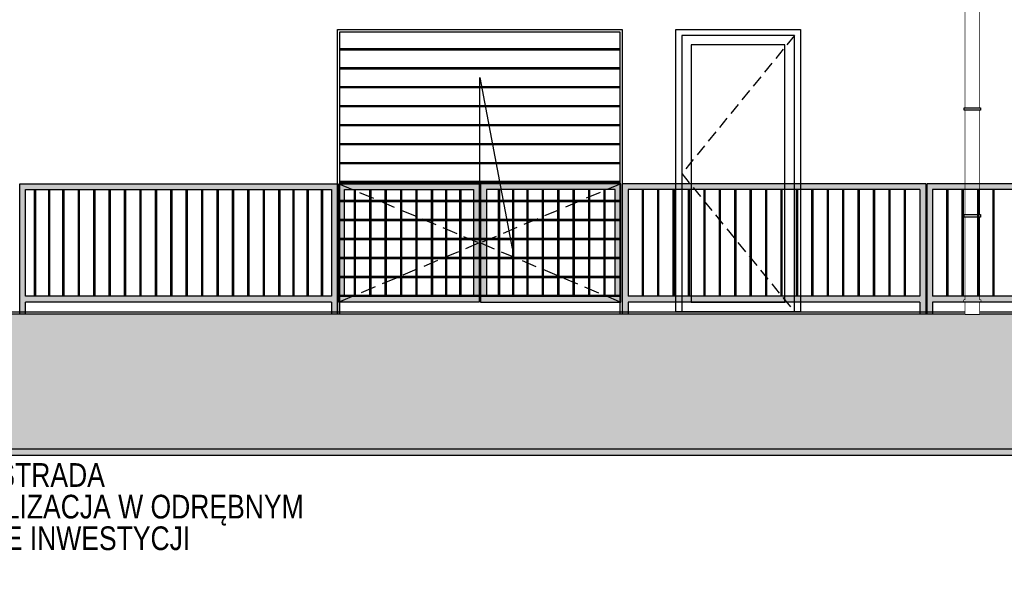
# Model space of a CAD drawing. Header units: millimetres. Extents: x 59331 to 112314, y -16110 to 34390.
# Tile 73 of 198: x 81117 to 81947, y -2668 to -2187. Entities that reach past the tile are written whole.
import ezdxf
from ezdxf import colors
from ezdxf.entities.mleader import LeaderData, LeaderLine
from ezdxf.math import Vec2, Vec3

# ---------------------------------------------------------------- set-up
doc = ezdxf.new("R2010")
doc.units = ezdxf.units.MM
doc.set_wipeout_variables(frame=1)
doc.linetypes.add('DASHED', pattern=[0.75, 0.5, -0.25])
doc.linetypes.add('DASHEDX2', pattern=[38.1, 25.4, -12.7])
for name, color, linetype in [('_HSA_HATCH ELEWACJA', 8, 'Continuous'), ('_HSA_OPIS', 43, 'Continuous'), ('_HSA_PRZERYWANE', 153, 'DASHEDX2'), ('_HSA_STOLARKA_ZEWNĘTRZNA', 132, 'Continuous'), ('_HSA_WIDOKOWE', 1, 'Continuous'), ('_HSA_WIDOKOWE_CIENKIE', 8, 'Continuous'), ('_HSA_ŚCIANY_DZIAŁOWE', 6, 'Continuous')]:
    doc.layers.add(name, color=color, linetype=linetype)
doc.layers.add('_HSA_POMOC', color=120, linetype='Continuous', plot=False)
doc.styles.add('ARIAL_100', font='Arial.ttf', dxfattribs={"width": 0.8, "height": 20})

# ---------------------------------------------------------------- blocks, each defined once
blk = doc.blocks.new('A$C109c6418')
blk.add_wipeout([(-240, 0), (-240, 240), (0, 240), (0, 0)])
for p, q in [((-120, 55.22), (-120, 199.5)), ((-120, 199.5), (-92.66, 55.22))]:
    blk.add_line(p, q)
for points in [[(-240, 0), (-240, 240), (0, 240), (0, 0)], [(-238, 0), (-238, 238), (-2, 238), (-2, 0)]]:
    blk.add_lwpolyline(points)
at = {"layer": '_HSA_WIDOKOWE_CIENKIE'}
for p, q in [((-238, 224), (-2, 224)), ((-238, 223), (-2, 223)), ((-238, 208), (-2, 208)), ((-238, 207), (-2, 207)), ((-238, 192), (-2, 192)), ((-238, 191), (-2, 191)), ((-238, 176), (-2, 176)), ((-238, 175), (-2, 175)), ((-238, 160), (-2, 160)), ((-238, 159), (-2, 159)), ((-238, 144), (-2, 144)), ((-238, 143), (-2, 143)), ((-238, 128), (-2, 128)), ((-238, 127), (-2, 127)), ((-238, 112), (-2, 112)), ((-238, 111), (-2, 111)), ((-238, 96), (-2, 96)), ((-238, 95), (-2, 95)), ((-238, 80), (-2, 80)), ((-238, 79), (-2, 79)), ((-238, 64), (-2, 64)), ((-238, 63), (-2, 63)), ((-238, 48), (-2, 48)), ((-238, 47), (-2, 47)), ((-238, 32), (-2, 32)), ((-238, 31), (-2, 31)), ((-238, 16), (-2, 16)), ((-238, 15), (-2, 15))]:
    blk.add_line(p, q, dxfattribs=at)
blk = doc.blocks.new('*U75')
for points in [[(-6, 0), (6, 0), (6, -273.88), (-6, -273.88)], [(-7, -12), (7, -12), (7, -10), (-7, -10)], [(-7, -263.88), (7, -263.88), (7, -261.88), (-7, -261.88)]]:
    blk.add_lwpolyline(points, close=True)
blk.add_wipeout([(-6, 0), (6, 0), (6, -273.88), (-6, -273.88)])
for points in [[(-7, -10), (7, -10), (7, -12), (-7, -12)], [(-7, -100), (7, -100), (7, -102), (-7, -102)], [(-7, -190), (7, -190), (7, -192), (-7, -192)], [(-7, -261.88), (7, -261.88), (7, -263.88), (-7, -263.88)]]:
    blk.add_wipeout(points)
for points in [[(-7, -102), (7, -102), (7, -100), (-7, -100)], [(-7, -192), (7, -192), (7, -190), (-7, -190)]]:
    blk.add_lwpolyline(points, close=True)
blk = doc.blocks.new('A$C6df0f251')
for points in [[(0, 0), (105, 0), (105, 238), (0, 238)], [(13, 225), (92, 225), (92, 8), (13, 8)]]:
    blk.add_lwpolyline(points, close=True)
blk.add_lwpolyline([(5, 0), (5, 233), (100, 233), (100, 0)])
at = {"linetype": 'DASHED', "ltscale": 20}
blk.add_lwpolyline([(5, 233), (100, 116.5), (5, 0)], dxfattribs=at)
blk = doc.blocks.new('A$C040a93fc')
at = {"true_color": 0xfffffe}
h = blk.add_hatch(color=7, dxfattribs=at)
h.dxf.hatch_style = 1
h.paths.add_polyline_path([(1821.25, 110), (1821.25, 0), (1826.25, 0), (1826.25, 10), (2084.25, 10), (2084.25, 0), (2089.25, 0), (2089.25, 110)])
h.paths.add_polyline_path([(2084.25, 105), (2084.25, 15), (1826.25, 15), (1826.25, 105)], flags=16)
h = blk.add_hatch(color=7, dxfattribs=at)
h.dxf.hatch_style = 1
h.paths.add_polyline_path([(2090.25, 110), (2090.25, 10), (2208.75, 10), (2208.75, 110)])
h.paths.add_polyline_path([(2203.75, 105), (2203.75, 15), (2095.25, 15), (2095.25, 105)], flags=16)
h = blk.add_hatch(color=7, dxfattribs=at)
h.dxf.hatch_style = 1
h.paths.add_polyline_path([(2209.75, 110), (2209.75, 10), (2328.25, 10), (2328.25, 110)])
h.paths.add_polyline_path([(2214.75, 105), (2323.25, 105), (2323.25, 15), (2214.75, 15)], flags=16)
h = blk.add_hatch(color=7, dxfattribs=at)
h.dxf.hatch_style = 1
h.paths.add_polyline_path([(2585.25, 110), (2329.25, 110), (2329.25, 0), (2334.25, 0), (2334.25, 10), (2580.25, 10), (2580.25, 0), (2585.25, 0)])
h.paths.add_polyline_path([(2580.25, 105), (2580.25, 15), (2334.25, 15), (2334.25, 105)], flags=16)
h = blk.add_hatch(color=7, dxfattribs=at)
h.dxf.hatch_style = 1
h.paths.add_polyline_path([(2842, 110), (2586, 110), (2586, 0), (2591, 0), (2591, 10), (2837, 10), (2837, 0), (2842, 0)])
h.paths.add_polyline_path([(2837, 15), (2591, 15), (2591, 105), (2837, 105)], flags=16)
at = {"ltscale": 10}
for p, q in [((2585.25, 110), (2329.25, 110)), ((2329.25, 110), (2329.25, 0)), ((2585.25, 110), (2585.25, 0)), ((2842, 110), (2586, 110)), ((2586, 110), (2586, 0)), ((2580.25, 105), (2334.25, 105)), ((2334.25, 105), (2334.25, 15)), ((2580.25, 105), (2580.25, 15)), ((2837, 105), (2591, 105)), ((2591, 105), (2591, 15)), ((2084.25, 15), (1826.25, 15)), ((2084.25, 10), (1826.25, 10)), ((2580.25, 15), (2334.25, 15)), ((2580.25, 10), (2334.25, 10)), ((2334.25, 10), (2334.25, 0)), ((2580.25, 10), (2580.25, 0)), ((2837, 15), (2591, 15)), ((2837, 10), (2591, 10)), ((2591, 10), (2591, 0))]:
    blk.add_line(p, q, dxfattribs=at)
for points in [[(1821.25, 0), (1821.25, 110), (2089.25, 110), (2089.25, 0)], [(1826.25, 15), (1826.25, 105), (2084.25, 105), (2084.25, 15)], [(1826.25, 0), (1826.25, 10)], [(2084.25, 10), (2084.25, 0)]]:
    blk.add_lwpolyline(points, dxfattribs=at)
for points in [[(2208.75, 10), (2090.25, 10), (2090.25, 110), (2208.75, 110)], [(2209.75, 10), (2328.25, 10), (2328.25, 110), (2209.75, 110)], [(2203.75, 15), (2095.25, 15), (2095.25, 105), (2203.75, 105)], [(2214.75, 15), (2323.25, 15), (2323.25, 105), (2214.75, 105)]]:
    blk.add_lwpolyline(points, close=True)
at = {"layer": '_HSA_PRZERYWANE', "ltscale": 0.5}
for points in [[(2090.25, 110), (2208.75, 60), (2090.25, 10)], [(2328.25, 110), (2209.75, 60), (2328.25, 10)]]:
    blk.add_lwpolyline(points, dxfattribs=at)
at = {"layer": '_HSA_WIDOKOWE_CIENKIE'}
for p, q in [((1833.75, 15), (1833.75, 105)), ((1834.75, 15), (1834.75, 105)), ((1845.75, 15), (1845.75, 105)), ((1846.75, 15), (1846.75, 105)), ((1857.75, 15), (1857.75, 105)), ((1858.75, 15), (1858.75, 105)), ((1870.75, 15), (1870.75, 105)), ((1871.75, 15), (1871.75, 105)), ((1883.75, 15), (1883.75, 105)), ((1884.75, 15), (1884.75, 105)), ((1896.75, 15), (1896.75, 105)), ((1897.75, 15), (1897.75, 105)), ((1909.75, 15), (1909.75, 105)), ((1910.75, 15), (1910.75, 105)), ((1922.75, 15), (1922.75, 105)), ((1923.75, 15), (1923.75, 105)), ((1935.75, 15), (1935.75, 105)), ((1936.75, 15), (1936.75, 105)), ((1948.75, 15), (1948.75, 105)), ((1949.75, 15), (1949.75, 105)), ((1961.75, 15), (1961.75, 105)), ((1962.75, 15), (1962.75, 105)), ((1974.75, 15), (1974.75, 105)), ((1975.75, 15), (1975.75, 105)), ((1987.75, 15), (1987.75, 105)), ((1988.75, 15), (1988.75, 105)), ((2000.75, 15), (2000.75, 105)), ((2001.75, 15), (2001.75, 105)), ((2013.75, 15), (2013.75, 105)), ((2014.75, 15), (2014.75, 105)), ((2026.75, 15), (2026.75, 105)), ((2027.75, 15), (2027.75, 105)), ((2039.75, 15), (2039.75, 105)), ((2040.75, 15), (2040.75, 105)), ((2051.75, 15), (2051.75, 105)), ((2052.75, 15), (2052.75, 105)), ((2063.75, 15), (2063.75, 105)), ((2064.75, 15), (2064.75, 105)), ((2075.75, 15), (2075.75, 105)), ((2076.75, 15), (2076.75, 105)), ((2103.5, 15), (2103.5, 105)), ((2104.5, 15), (2104.5, 105)), ((2116.5, 15), (2116.5, 105)), ((2117.5, 15), (2117.5, 105)), ((2129.5, 15), (2129.5, 105)), ((2130.5, 15), (2130.5, 105)), ((2142.5, 15), (2142.5, 105)), ((2143.5, 15), (2143.5, 105)), ((2155.5, 15), (2155.5, 105)), ((2156.5, 15), (2156.5, 105)), ((2168.5, 15), (2168.5, 105)), ((2169.5, 15), (2169.5, 105)), ((2180.5, 15), (2180.5, 105)), ((2181.5, 15), (2181.5, 105)), ((2192.5, 15), (2192.5, 105)), ((2193.5, 15), (2193.5, 105)), ((2225, 15), (2225, 105)), ((2226, 15), (2226, 105)), ((2237, 15), (2237, 105)), ((2238, 15), (2238, 105)), ((2249, 15), (2249, 105)), ((2250, 15), (2250, 105)), ((2262, 15), (2262, 105)), ((2263, 15), (2263, 105)), ((2275, 15), (2275, 105)), ((2276, 15), (2276, 105)), ((2288, 15), (2288, 105)), ((2289, 15), (2289, 105)), ((2301, 15), (2301, 105)), ((2302, 15), (2302, 105)), ((2314, 15), (2314, 105)), ((2315, 15), (2315, 105)), ((2346.25, 15), (2346.25, 105)), ((2347.25, 15), (2347.25, 105)), ((2359.25, 15), (2359.25, 105)), ((2360.25, 15), (2360.25, 105)), ((2372.25, 15), (2372.25, 105)), ((2373.25, 15), (2373.25, 105)), ((2385.25, 15), (2385.25, 105)), ((2386.25, 15), (2386.25, 105)), ((2398.25, 15), (2398.25, 105)), ((2399.25, 15), (2399.25, 105)), ((2411.25, 15), (2411.25, 105)), ((2412.25, 15), (2412.25, 105)), ((2424.25, 15), (2424.25, 105)), ((2425.25, 15), (2425.25, 105)), ((2437.25, 15), (2437.25, 105)), ((2438.25, 15), (2438.25, 105)), ((2450.25, 15), (2450.25, 105)), ((2451.25, 15), (2451.25, 105)), ((2463.25, 15), (2463.25, 105)), ((2464.25, 15), (2464.25, 105)), ((2476.25, 15), (2476.25, 105)), ((2477.25, 15), (2477.25, 105)), ((2489.25, 15), (2489.25, 105)), ((2490.25, 15), (2490.25, 105)), ((2502.25, 15), (2502.25, 105)), ((2503.25, 15), (2503.25, 105)), ((2515.25, 15), (2515.25, 105)), ((2516.25, 15), (2516.25, 105)), ((2528.25, 15), (2528.25, 105)), ((2529.25, 15), (2529.25, 105)), ((2541.25, 15), (2541.25, 105)), ((2542.25, 15), (2542.25, 105)), ((2554.25, 15), (2554.25, 105)), ((2555.25, 15), (2555.25, 105)), ((2567.25, 15), (2567.25, 105)), ((2568.25, 15), (2568.25, 105)), ((2603, 15), (2603, 105)), ((2604, 15), (2604, 105)), ((2616, 15), (2616, 105)), ((2617, 15), (2617, 105)), ((2629, 15), (2629, 105)), ((2630, 15), (2630, 105)), ((2642, 15), (2642, 105)), ((2643, 15), (2643, 105))]:
    blk.add_line(p, q, dxfattribs=at)
blk = doc.blocks.new('_DotSmall')
at = {"color": 0, "linetype": 'ByBlock', "const_width": 0.5}
blk.add_lwpolyline([(-0.0625, 0, 1), (0.0625, 0, 1)], format="xyb", close=True, dxfattribs=at)

msp = doc.modelspace()

# ---------------------------------------------------------------- hatches: boundary and pattern name
at = {"layer": '_HSA_HATCH ELEWACJA', "true_color": 0xb8b8b8}
h = msp.add_hatch(color=9, dxfattribs=at)
h.dxf.hatch_style = 1
h.paths.add_polyline_path([(86614.33, -2435.69), (77196.33, -2435.69), (76446.6, -2534.69), (77265.83, -2549.69), (86614.33, -2549.69)])
at = {"layer": '_HSA_WIDOKOWE', "ltscale": 10}
h = msp.add_hatch(color=256, dxfattribs=at)
h.dxf.hatch_style = 1
h.paths.add_polyline_path([(76181.33, -2539.69), (76446.28, -2539.69), (77265.73, -2554.68), (88608.19, -2554.69), (88608.19, -2549.69), (77265.83, -2549.69), (76446.33, -2534.69), (76181.33, -2534.69)])

# ---------------------------------------------------------------- linework, layer by layer
msp.add_lwpolyline([(76181.33, -2539.69), (76446.28, -2539.69), (77265.73, -2554.68), (88608.19, -2554.69), (88608.19, -2549.69), (77265.83, -2549.69), (76446.33, -2534.69), (76181.33, -2534.69)], close=True, dxfattribs=at)

# ---------------------------------------------------------------- block references
at = {"layer": '_HSA_STOLARKA_ZEWNĘTRZNA', "ltscale": 10, "xscale": -1}
msp.add_blockref('A$C6df0f251', (81775.33, -2433.69), dxfattribs=at)

# ---------------------------------------------------------------- leaders
at = {"layer": '_HSA_OPIS'}
ml = msp.add_multileader_mtext('Standard', dxfattribs=at)
ml.set_content('BALUSTRADA\\P– REALIZACJA W ODRĘBNYM ETAPIE INWESTYCJI', color=256, style='ARIAL_100')
ml.set_leader_properties()
ml.set_arrow_properties(name='DOTSMALL')
ml.build(insert=Vec2(0, 0))
ml.multileader.update_dxf_attribs({"dogleg_length": 10, "arrow_head_size": 25})
ctx = ml.context
ctx.base_point, ctx.char_height, ctx.arrow_head_size, ctx.plane_origin = Vec3(81037.87, -2571.57), 20, 25, Vec3(80616.44, -1676.72)
notes = []
notes.append((ctx, [(1, (1, 1, 0), (81027.87, -2571.57), (1, 0), 10, [(0, [(80976.38, -2375.69)], 0, [])])]))
ctx.mtext.insert, ctx.mtext.rotation, ctx.mtext.width, ctx.mtext.defined_height, ctx.mtext.line_spacing_factor = Vec3(81039.87, -2561.4), -6.283185, 329.0821, 173.28, 0.8
for ctx, leaders in notes:
    for number, flags, end, landing, length, lines in leaders:
        leader = LeaderData()
        leader.index, (leader.has_last_leader_line, leader.has_dogleg_vector, leader.attachment_direction) = number, flags
        leader.last_leader_point, leader.dogleg_vector, leader.dogleg_length = Vec3(end), Vec3(landing), length
        for number, points, colour, breaks in lines:
            line = LeaderLine()
            line.index, line.vertices, line.color, line.breaks = number, Vec3.list(points), colors.encode_raw_color(colour), breaks
            leader.lines.append(line)
        ctx.leaders.append(leader)

# ---------------------------------------------------------------- next in the draw order: block references
at = {"layer": '_HSA_STOLARKA_ZEWNĘTRZNA', "ltscale": 10}
msp.add_blockref('A$C109c6418', (81625.08, -2435.69), dxfattribs=at)

# ---------------------------------------------------------------- next in the draw order: linework, layer by layer
at = {"layer": '_HSA_POMOC'}
msp.add_line((76431.33, -2433.69), (88358.19, -2433.69), dxfattribs=at)
at = {"layer": '_HSA_ŚCIANY_DZIAŁOWE', "ltscale": 10}
msp.add_line((86739.33, -2435.69), (77326.33, -2435.69), dxfattribs=at)

# ---------------------------------------------------------------- next in the draw order: block references
at = {"layer": '_HSA_WIDOKOWE', "xscale": -1}
msp.add_blockref('*U75', (81920.33, -2161.81), dxfattribs=at)

# ---------------------------------------------------------------- next in the draw order: block references
at = {"layer": '_HSA_WIDOKOWE', "ltscale": 10}
msp.add_blockref('A$C040a93fc', (79295.83, -2435.69), dxfattribs=at)

doc.saveas('drawing.dxf')
